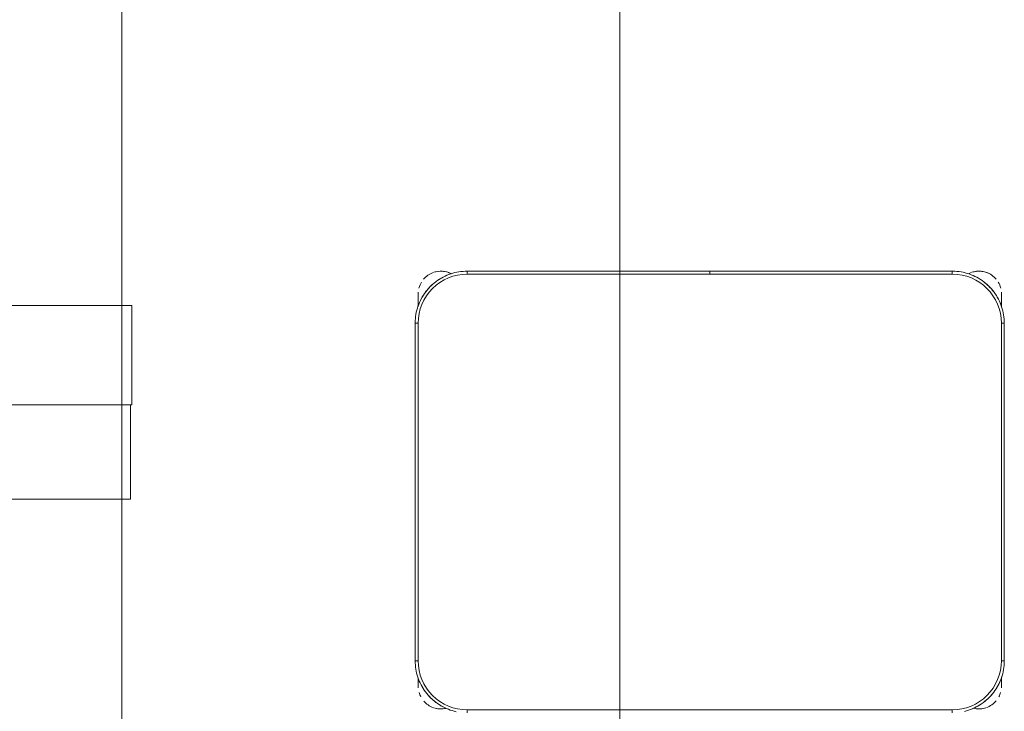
# Model space of a CAD drawing. Header units: metres. Extents: x 1.7 to 42.3, y -72.9 to -47.6.
# Tile 52 of 216: x 5.4 to 6.4, y -64.1 to -63.4. Entities that reach past the tile are written whole.
import ezdxf

# ---------------------------------------------------------------- set-up
doc = ezdxf.new("R2010")
doc.units = ezdxf.units.M
for name, color, linetype, lineweight in [('A-WALL', 7, 'Continuous', 18), ('G-ANNO-SYMB', 7, 'Continuous', 9), ('I-FURN', 7, 'Continuous', 18)]:
    doc.layers.add(name, color=color, linetype=linetype, lineweight=lineweight)

# ---------------------------------------------------------------- blocks, each defined once
blk = doc.blocks.new('Paredes 13 - Paredes 4-6874208-2PAV - FRIGORÍFICA')
at = {"layer": 'A-WALL', "color": 253, "true_color": 0xaaaaaa}
for p, q in [((5.518673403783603, -63.71027211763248), (4.844015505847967, -63.71027211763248)), ((5.518673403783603, -63.81146980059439), (5.518673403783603, -63.71027211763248)), ((4.844015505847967, -63.81146980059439), (5.518673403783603, -63.81146980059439)), ((5.517339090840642, -63.81153076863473), (4.967339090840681, -63.81153076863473)), ((5.517339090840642, -63.90773165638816), (5.517339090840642, -63.81153076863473)), ((4.967339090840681, -63.90773165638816), (5.517339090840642, -63.90773165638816))]:
    blk.add_line(p, q, dxfattribs=at)
blk = doc.blocks.new('Paredes 15 - Paredes 6-6874455-2PAV - FRIGORÍFICA')
at = {"layer": 'A-WALL', "color": 253, "true_color": 0xaaaaaa}
blk.add_line((5.508673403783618, -65.41448203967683), (5.508673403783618, -57.40408142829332), dxfattribs=at)
blk = doc.blocks.new('ConjuntoParaAlunoTamanho6 - CJA06_ConjuntoParaAlunoTamanho6-V14-2PAV - FRIGORÍFICA')
at = {"layer": 'I-FURN', "color": 253, "true_color": 0xaaaaaa}
for p, q in [((-0.2469999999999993, 0.06496651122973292), (-0.2469999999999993, 0.06196651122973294)), ((0.2470000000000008, 0.06496651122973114), (0.2470000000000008, 0.06196651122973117)), ((-0.297125, 0.02878273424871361), (-0.297125, 0.0379715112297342)), ((-0.2971250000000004, 0.03797151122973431), (-0.2971250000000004, 0.02827850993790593)), ((0.2968749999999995, 0.03797151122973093), (0.2968749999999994, 0.02961464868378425)), ((0.2968749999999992, 0.03299232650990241), (0.2968749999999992, 0.03797151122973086)), ((-0.2999999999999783, 0.01196651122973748), (-0.2999999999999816, -0.3320334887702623)), ((-0.2999999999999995, 0.01196651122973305), (-0.2969999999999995, 0.01196651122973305)), ((-0.2999999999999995, 0.01196651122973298), (-0.3000000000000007, -0.3320334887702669)), ((0.3000000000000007, 0.01196651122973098), (0.2970000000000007, 0.01196651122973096)), ((0.3000000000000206, -0.3320334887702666), (0.3000000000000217, 0.01196651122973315)), ((0.2999999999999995, -0.3320334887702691), (0.3000000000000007, 0.01196651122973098)), ((-0.3000000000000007, -0.332033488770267), (-0.2970000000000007, -0.3320334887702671)), ((0.2999999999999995, -0.3320334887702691), (0.2969999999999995, -0.3320334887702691)), ((-0.2971250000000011, -0.3483454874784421), (-0.2971250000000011, -0.353940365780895)), ((-0.2971250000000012, -0.348683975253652), (-0.2971250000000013, -0.3620284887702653)), ((0.2968749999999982, -0.3539403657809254), (0.2968749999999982, -0.3492015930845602)), ((0.2968749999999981, -0.3620284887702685), (0.2968749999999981, -0.3496064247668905)), ((-0.2971250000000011, -0.3570493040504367), (-0.2971250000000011, -0.3620284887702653)), ((0.2968749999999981, -0.3620284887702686), (0.2968749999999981, -0.3570493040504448)), ((-0.247000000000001, -0.3850334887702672), (-0.247000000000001, -0.3820334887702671)), ((-0.2469999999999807, -0.3850334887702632), (-4.999999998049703e-05, -0.3850334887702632)), ((-0.2470000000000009, -0.3850334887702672), (-5.000000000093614e-05, -0.3850334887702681)), ((-5.000000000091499e-05, -0.382033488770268), (-5.000000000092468e-05, -0.3850334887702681)), ((4.999999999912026e-05, -0.3850334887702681), (4.999999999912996e-05, -0.382033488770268)), ((5.000000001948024e-05, -0.3850334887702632), (0.2470000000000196, -0.3850334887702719)), ((4.999999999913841e-05, -0.3850334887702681), (0.2469999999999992, -0.3850334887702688)), ((0.2469999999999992, -0.3850334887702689), (0.2469999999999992, -0.3820334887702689))]:
    blk.add_line(p, q, dxfattribs=at)
at = {"layer": 'I-FURN', "color": 253, "true_color": 0xaaaaaa, "flags": 128}
for points in [[(-0.2595982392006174, 0.06344742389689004), (-0.2616468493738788, 0.06290244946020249), (-0.2636720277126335, 0.06227598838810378), (-0.2656705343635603, 0.0615690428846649), (-0.2676391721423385, 0.06078274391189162), (-0.2695747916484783, 0.05991834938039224), (-0.2714742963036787, 0.05897724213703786), (-0.2733346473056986, 0.05796092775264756), (-0.2751528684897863, 0.05687103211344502), (-0.2769260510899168, 0.05570929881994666), (-0.2786513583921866, 0.05447758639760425), (-0.2803260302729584, 0.05317786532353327), (-0.2819473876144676, 0.05181221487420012), (-0.28351283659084, 0.05038281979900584), (-0.2850198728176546, 0.04889196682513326), (-0.2864660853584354, 0.04734204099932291), (-0.2878491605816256, 0.0457355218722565), (-0.289166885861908, 0.04407497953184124), (-0.2904171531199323, 0.04236307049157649), (-0.2915979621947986, 0.04060253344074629), (-0.2927074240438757, 0.03879618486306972), (-0.2937437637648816, 0.03694691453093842), (-0.2947053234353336, 0.03505768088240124), (-0.2955905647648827, 0.03313150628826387), (-0.296398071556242, 0.03117147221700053), (-0.2971265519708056, 0.02918071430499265), (-0.2977748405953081, 0.02716241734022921), (-0.2983419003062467, 0.02511981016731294), (-0.2988268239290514, 0.02305616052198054), (-0.2992288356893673, 0.02097476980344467), (-0.2995472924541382, 0.01887896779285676), (-0.2997816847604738, 0.01677210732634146), (-0.2999316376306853, 0.01465755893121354), (-0.299996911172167, 0.01253870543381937), (-0.2999999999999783, 0.01196651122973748)], [(0.2469999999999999, 0.0619665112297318), (0.1234999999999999, 0.0619665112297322), (-1.453485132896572e-16, 0.06196651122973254), (-0.1235000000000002, 0.06196651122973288), (-0.2470000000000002, 0.06196651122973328)], [(-0.2469999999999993, 0.06196651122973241), (-0.1234999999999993, 0.0619665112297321), (7.44471151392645e-16, 0.06196651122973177), (0.1235000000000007, 0.06196651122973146), (0.2470000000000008, 0.06196651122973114)], [(0.3000000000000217, 0.01196651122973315), (0.2999576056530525, 0.01408594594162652), (0.2998304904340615, 0.01620199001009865), (0.2996188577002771, 0.01831125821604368), (0.2993230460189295, 0.02041037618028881), (0.2989435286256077, 0.02249598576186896), (0.2984809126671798, 0.02456475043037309), (0.2979359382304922, 0.0266133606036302), (0.2973094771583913, 0.02863853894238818), (0.2966025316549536, 0.03063704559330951), (0.2958162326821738, 0.03260568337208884), (0.2949518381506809, 0.03454130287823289), (0.2940107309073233, 0.03644080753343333), (0.2929944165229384, 0.03830115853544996), (0.2919045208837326, 0.04011937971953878), (0.2907427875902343, 0.04189256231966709), (0.2895110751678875, 0.04361786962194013), (0.2882113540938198, 0.04529254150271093), (0.2868457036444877, 0.04691389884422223), (0.2854163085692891, 0.04847934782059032), (0.2839254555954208, 0.04998638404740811), (0.2823755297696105, 0.05143259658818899), (0.2807690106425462, 0.05281567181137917), (0.2791084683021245, 0.05413339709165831), (0.2773965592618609, 0.05538366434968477), (0.2756360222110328, 0.05656447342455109), (0.2738296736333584, 0.05767393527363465), (0.2719804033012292, 0.0587102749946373), (0.2700911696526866, 0.05967183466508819), (0.2681649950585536, 0.06055707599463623), (0.2662049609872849, 0.06136458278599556), (0.2642142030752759, 0.06209306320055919), (0.2621959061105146, 0.06274135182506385), (0.2601532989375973, 0.06330841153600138), (0.258089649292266, 0.06379333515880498)], [(-0.2971249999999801, 0.0379715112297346), (-0.2971249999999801, 0.03795791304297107), (-0.2971249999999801, 0.03791714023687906), (-0.2971249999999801, 0.0378492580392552), (-0.2971249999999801, 0.03775437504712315), (-0.2971249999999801, 0.03763264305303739), (-0.2971249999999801, 0.03748425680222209), (-0.2971249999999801, 0.03730945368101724), (-0.2971249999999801, 0.03710851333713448), (-0.2971249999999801, 0.03688175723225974), (-0.2971249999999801, 0.0366295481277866), (-0.2971249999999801, 0.03635228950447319), (-0.2971249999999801, 0.03605042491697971), (-0.2971249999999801, 0.03572443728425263), (-0.2971249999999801, 0.03537484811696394), (-0.2971249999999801, 0.03500221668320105), (-0.2971249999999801, 0.03460713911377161), (-0.2971249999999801, 0.03419024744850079), (-0.2971249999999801, 0.03375220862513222), (-0.2971249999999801, 0.03329372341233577), (-0.2971249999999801, 0.03281552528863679), (-0.2971249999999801, 0.03231837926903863), (-0.2971249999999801, 0.03180308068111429), (-0.2971249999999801, 0.03127045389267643), (-0.2971249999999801, 0.03072135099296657), (-0.2971249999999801, 0.03015665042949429), (-0.2971249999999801, 0.02957725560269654), (-0.2971249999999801, 0.02898409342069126)], [(0.2968750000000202, 0.03000167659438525), (0.2968750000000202, 0.03057043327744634), (0.2968750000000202, 0.03112383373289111), (0.2968750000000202, 0.03166099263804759), (0.2968750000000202, 0.03218105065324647), (0.2968750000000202, 0.03268317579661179), (0.2968750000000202, 0.0331665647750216), (0.2968750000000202, 0.03363044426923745), (0.2968750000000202, 0.03407407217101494), (0.2968750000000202, 0.03449673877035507), (0.2968750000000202, 0.03489776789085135), (0.2968750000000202, 0.03527651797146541), (0.2968750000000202, 0.03563238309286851), (0.2968750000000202, 0.03596479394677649), (0.2968750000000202, 0.03627321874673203), (0.2968750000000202, 0.03655716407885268), (0.2968750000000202, 0.03681617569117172), (0.2968750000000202, 0.03704983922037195), (0.2968750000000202, 0.03725778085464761), (0.2968750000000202, 0.03743966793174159), (0.2968750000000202, 0.03759520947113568), (0.2968750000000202, 0.03772415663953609), (0.2968750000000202, 0.0378263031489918), (0.2968750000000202, 0.03790148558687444), (0.2968750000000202, 0.03794958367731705), (0.2968750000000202, 0.03797052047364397)], [(-0.2970000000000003, 0.01196651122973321), (-0.2970000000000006, -0.0740334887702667), (-0.2970000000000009, -0.1600334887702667), (-0.297000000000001, -0.2460334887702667), (-0.2970000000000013, -0.3320334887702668)], [(-0.2970000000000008, -0.3320334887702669), (-0.2970000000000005, -0.2460334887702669), (-0.2970000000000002, -0.1600334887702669), (-0.2969999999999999, -0.07403348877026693), (-0.2969999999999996, 0.01196651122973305)], [(0.2969999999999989, -0.3320334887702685), (0.2969999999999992, -0.2460334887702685), (0.2969999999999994, -0.1600334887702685), (0.2969999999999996, -0.07403348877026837), (0.2969999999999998, 0.01196651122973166)], [(0.2970000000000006, 0.01196651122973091), (0.2970000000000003, -0.07403348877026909), (0.297, -0.1600334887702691), (0.2969999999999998, -0.2460334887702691), (0.2969999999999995, -0.3320334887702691)], [(-0.2999999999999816, -0.3320334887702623), (-0.2999576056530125, -0.3341529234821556), (-0.2998304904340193, -0.3362689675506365), (-0.299618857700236, -0.3383782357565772), (-0.2993230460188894, -0.3404773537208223), (-0.2989435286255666, -0.3425629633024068), (-0.2984809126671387, -0.3446317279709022), (-0.2979359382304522, -0.3466803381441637), (-0.2973094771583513, -0.3487055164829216), (-0.2966025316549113, -0.3507040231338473), (-0.2958162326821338, -0.3526726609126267), (-0.2949518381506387, -0.354608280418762), (-0.2940107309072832, -0.3565077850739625), (-0.2929944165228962, -0.3583681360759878), (-0.2919045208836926, -0.3601863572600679), (-0.2907427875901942, -0.3619595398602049), (-0.2895110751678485, -0.3636848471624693), (-0.2882113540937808, -0.3653595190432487), (-0.2868457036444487, -0.3669808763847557), (-0.2854163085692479, -0.3685463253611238), (-0.2839254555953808, -0.3700533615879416), (-0.2823755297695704, -0.3714995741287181), (-0.2807690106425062, -0.3728826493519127), (-0.2791084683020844, -0.3742003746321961), (-0.2773965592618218, -0.3754506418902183), (-0.2756360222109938, -0.3766314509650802), (-0.2738296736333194, -0.3777409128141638), (-0.2719804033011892, -0.3787772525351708), (-0.2700911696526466, -0.3797388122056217), (-0.2681649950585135, -0.380624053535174), (-0.2662049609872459, -0.381431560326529), (-0.2642142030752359, -0.3821600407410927), (-0.2621959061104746, -0.382808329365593), (-0.2601532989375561, -0.3833753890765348), (-0.258089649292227, -0.3838603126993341), (-0.2560082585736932, -0.3842623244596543), (-0.2539124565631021, -0.3845807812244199), (-0.2518055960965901, -0.3848151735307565), (-0.2496910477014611, -0.3849651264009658), (-0.2475721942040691, -0.3850303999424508), (-0.2469999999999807, -0.3850334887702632)], [(0.2470000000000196, -0.3850334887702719), (0.2491194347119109, -0.3849910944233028), (0.2512354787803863, -0.3848639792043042), (0.2533447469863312, -0.3846523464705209), (0.2554438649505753, -0.3843565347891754), (0.2575294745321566, -0.3839770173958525), (0.2595982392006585, -0.3835144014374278), (0.2616468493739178, -0.3829694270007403), (0.2636720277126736, -0.3823429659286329), (0.2656705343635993, -0.3816360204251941), (0.2676391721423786, -0.3808497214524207), (0.2695747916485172, -0.3799853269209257), (0.2714742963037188, -0.379044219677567), (0.2733346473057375, -0.3780279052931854), (0.2751528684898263, -0.3769380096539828), (0.2769260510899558, -0.3757762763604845), (0.2786513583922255, -0.3745445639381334), (0.2803260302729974, -0.3732448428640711), (0.2819473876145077, -0.3718791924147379), (0.2835128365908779, -0.370449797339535), (0.2850198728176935, -0.3689589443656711), (0.2864660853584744, -0.3674090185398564), (0.2878491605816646, -0.3658024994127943), (0.289166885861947, -0.3641419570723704), (0.2904171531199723, -0.36243004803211), (0.2915979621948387, -0.3606695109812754), (0.2927074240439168, -0.3588631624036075), (0.2937437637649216, -0.3570138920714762), (0.2947053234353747, -0.3551246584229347), (0.2955905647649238, -0.3531984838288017), (0.2963980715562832, -0.3512384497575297), (0.2971265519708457, -0.3492476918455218), (0.2977748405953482, -0.3472293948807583), (0.298341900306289, -0.3451867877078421), (0.2988268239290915, -0.343123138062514), (0.2992288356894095, -0.3410417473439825), (0.2995472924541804, -0.3389459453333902), (0.2997816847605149, -0.3368390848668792), (0.2999316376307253, -0.334724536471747), (0.2999969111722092, -0.3326056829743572), (0.3000000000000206, -0.3320334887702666)], [(-0.2971249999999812, -0.3490694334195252), (-0.2971249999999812, -0.3497265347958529), (-0.2971249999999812, -0.3503761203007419), (-0.2971249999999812, -0.351017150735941), (-0.2971249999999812, -0.351648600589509), (-0.2971249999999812, -0.3522694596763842), (-0.2971249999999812, -0.3528787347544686), (-0.2971249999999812, -0.3534754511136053), (-0.2971249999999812, -0.3540586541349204), (-0.2971249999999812, -0.3546274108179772), (-0.2971249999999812, -0.3551808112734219), (-0.2971249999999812, -0.3557179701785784), (-0.2971249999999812, -0.3562380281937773), (-0.2971249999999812, -0.3567401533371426), (-0.2971249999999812, -0.3572235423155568), (-0.2971249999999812, -0.3576874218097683), (-0.2971249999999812, -0.3581310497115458), (-0.2971249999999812, -0.3585537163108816), (-0.2971249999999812, -0.3589547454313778), (-0.2971249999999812, -0.3593334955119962), (-0.2971249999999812, -0.3596893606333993), (-0.2971249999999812, -0.3600217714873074), (-0.2971249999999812, -0.3603301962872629), (-0.2971249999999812, -0.3606141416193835), (-0.2971249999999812, -0.3608731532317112), (-0.2971249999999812, -0.3611068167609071), (-0.2971249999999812, -0.3613147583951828), (-0.2971249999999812, -0.3614966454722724), (-0.2971249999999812, -0.3616521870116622), (-0.2971249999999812, -0.3617811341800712), (-0.2971249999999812, -0.3618832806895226), (-0.2971249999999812, -0.3619584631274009), (-0.2971249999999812, -0.3620065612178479), (-0.2971249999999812, -0.3620274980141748)], [(0.2968750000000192, -0.3620284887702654), (0.2968750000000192, -0.3620148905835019), (0.2968750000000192, -0.3619741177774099), (0.2968750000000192, -0.361906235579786), (0.2968750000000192, -0.361811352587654), (0.2968750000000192, -0.3616896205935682), (0.2968750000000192, -0.3615412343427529), (0.2968750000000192, -0.3613664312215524), (0.2968750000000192, -0.3611654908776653), (0.2968750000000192, -0.3609387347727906), (0.2968750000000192, -0.3606865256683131), (0.2968750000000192, -0.360409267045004), (0.2968750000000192, -0.3601074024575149), (0.2968750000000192, -0.3597814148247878), (0.2968750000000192, -0.3594318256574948), (0.2968750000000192, -0.3590591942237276), (0.2968750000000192, -0.3586641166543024), (0.2968750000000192, -0.3582472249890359), (0.2968750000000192, -0.3578091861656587), (0.2968750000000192, -0.3573507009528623), (0.2968750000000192, -0.3568725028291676), (0.2968750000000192, -0.3563753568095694), (0.2968750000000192, -0.3558600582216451), (0.2968750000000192, -0.3553274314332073), (0.2968750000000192, -0.3547783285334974), (0.2968750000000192, -0.3542136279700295), (0.2968750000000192, -0.3536342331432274), (0.2968750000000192, -0.3530410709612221), (0.2968750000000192, -0.3524350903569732), (0.2968750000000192, -0.3518172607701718), (0.2968750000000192, -0.3511885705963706), (0.2968750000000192, -0.3505500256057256), (0.2968750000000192, -0.3499026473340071)], [(-0.2470000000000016, -0.3820334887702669), (-0.1235000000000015, -0.3820334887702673), (-1.410754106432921e-15, -0.3820334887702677), (0.1234999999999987, -0.382033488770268), (0.2469999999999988, -0.3820334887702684)], [(-5.000000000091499e-05, -0.382033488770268), (-0.06178750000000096, -0.3820334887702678), (-0.123525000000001, -0.3820334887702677), (-0.185262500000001, -0.3820334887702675), (-0.247000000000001, -0.3820334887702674)], [(0.2469999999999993, -0.3820334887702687), (0.1852624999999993, -0.3820334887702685), (0.1235249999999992, -0.3820334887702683), (0.06178749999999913, -0.3820334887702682), (4.999999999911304e-05, -0.382033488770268)]]:
    blk.add_lwpolyline(points, dxfattribs=at)
at = {"layer": 'I-FURN', "color": 253, "true_color": 0xaaaaaa}
for centre, radius, start, end in [((-0.2470000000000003, 0.01196651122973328), 0.05000000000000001, 89.99999999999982, 179.9999999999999), ((-0.2469999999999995, 0.01196651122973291), 0.05, 90.00000000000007, 180.0000000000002), ((-0.274125, 0.03797151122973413), 0.02300000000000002, 76.78757610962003, 107.9999999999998), ((-0.274125, 0.03797151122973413), 0.02300000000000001, 76.40433790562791, 104.4669156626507), ((-0.2469999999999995, 0.01196651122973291), 0.05300000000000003, 112.4999999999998, 122.6999338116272), ((0.2469999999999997, 0.01196651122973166), 0.05000000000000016, 359.9999999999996, 89.9999999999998), ((0.2470000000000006, 0.01196651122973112), 0.05000000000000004, 1.399444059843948e-13, 90.00000000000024), ((0.2470000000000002, 0.01196651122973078), 0.05300000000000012, 57.30006590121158, 67.50000000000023), ((0.2470000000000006, 0.01196651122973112), 0.05300000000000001, 57.30006590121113, 67.49999999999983), ((0.2738749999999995, 0.03797151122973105), 0.02300000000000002, 75.53308433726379, 103.1031885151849), ((0.2738749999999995, 0.03797151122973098), 0.02299999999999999, 71.99999999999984, 102.5792801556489), ((-0.274125, 0.03797151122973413), 0.023, 109.9274386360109, 140.0230900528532), ((-0.2469999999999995, 0.01196651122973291), 0.05300000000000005, 127.1606960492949, 143.1496439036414), ((0.2470000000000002, 0.01196651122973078), 0.05300000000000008, 37.16069583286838, 53.14964399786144), ((0.2470000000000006, 0.01196651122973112), 0.05299999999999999, 37.16069583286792, 53.14964399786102), ((0.2738749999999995, 0.03797151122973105), 0.02299999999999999, 41.01943934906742, 70.30682625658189), ((-0.274125, 0.03797151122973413), 0.023, 152.3979338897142, 164.3449802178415), ((-0.2469999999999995, 0.01196651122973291), 0.05300000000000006, 147.3000658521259, 157.4999999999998), ((0.2470000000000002, 0.01196651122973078), 0.05300000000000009, 22.50000000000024, 32.69993391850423), ((0.2470000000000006, 0.01196651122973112), 0.053, 22.49999999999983, 32.6999339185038), ((0.2738749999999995, 0.03797151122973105), 0.02299999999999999, 15.73052841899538, 28.0506029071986), ((-0.274125, 0.03797151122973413), 0.02300000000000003, 176.5668970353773, 179.9999999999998), ((0.2738749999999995, 0.03797151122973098), 0.02300000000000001, 359.9999999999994, 4.009148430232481), ((-0.2470000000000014, -0.3320334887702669), 0.04999999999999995, 179.9999999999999, 269.9999999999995), ((-0.2470000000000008, -0.3320334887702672), 0.04999999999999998, 180.0000000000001, 270.0000000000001), ((0.2469999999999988, -0.3320334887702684), 0.05000000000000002, 269.9999999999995, 359.9999999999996), ((0.2469999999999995, -0.3320334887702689), 0.04999999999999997, 269.9999999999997, 2.289999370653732e-13), ((-0.2470000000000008, -0.3320334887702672), 0.05299999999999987, 202.4999999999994, 212.6999341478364), ((0.2469999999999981, -0.3320334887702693), 0.05299999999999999, 327.3000660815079, 337.4999999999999), ((0.2469999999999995, -0.3320334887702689), 0.05299999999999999, 327.3000660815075, 337.4999999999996), ((-0.2741250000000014, -0.3620284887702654), 0.02300000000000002, 179.9999999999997, 184.4122407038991), ((-0.2741250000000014, -0.3620284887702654), 0.02300000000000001, 194.4631325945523, 211.2974831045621), ((-0.2470000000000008, -0.3320334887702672), 0.05299999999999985, 217.160695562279, 233.1496434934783), ((0.2469999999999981, -0.3320334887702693), 0.05299999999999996, 307.1606955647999, 323.1496437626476), ((0.2469999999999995, -0.3320334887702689), 0.05300000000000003, 307.1606955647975, 323.1496437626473), ((0.273874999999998, -0.3620284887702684), 0.02299999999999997, 328.7027881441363, 345.5367852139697), ((0.273874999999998, -0.3620284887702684), 0.02299999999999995, 355.5878378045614, 359.9999999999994), ((-0.2741250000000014, -0.3620284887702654), 0.02299999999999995, 220.158454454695, 250.9892067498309), ((-0.2470000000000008, -0.3320334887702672), 0.05299999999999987, 237.3000661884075, 247.4999999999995), ((0.2469999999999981, -0.3320334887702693), 0.05299999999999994, 292.4999999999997, 302.6999340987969), ((0.2469999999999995, -0.3320334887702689), 0.05300000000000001, 292.4999999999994, 302.6999340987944), ((0.273874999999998, -0.3620284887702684), 0.023, 289.6471623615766, 320.1064537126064), ((-0.2741250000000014, -0.3620284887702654), 0.02300000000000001, 241.298957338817, 287.9999999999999), ((-0.2741250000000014, -0.3620284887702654), 0.02300000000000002, 255.5330843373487, 284.4669156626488), ((-0.2741250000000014, -0.3620284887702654), 0.02299999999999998, 289.647162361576, 297.8592504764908), ((0.273874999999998, -0.3620284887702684), 0.02299999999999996, 242.3700126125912, 250.9892067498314), ((0.273874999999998, -0.3620284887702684), 0.02300000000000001, 243.5377194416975, 287.9999999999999), ((0.273874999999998, -0.3620284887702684), 0.02299999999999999, 255.5330843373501, 284.4669156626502)]:
    blk.add_arc(centre, radius, start, end, dxfattribs=at)
blk = doc.blocks.new('4 GRE - ESCOLA DE CINEMA E AUDIOVISUAL CINE REX R07_rvt-1-2PAV - FRIGORÍFICA')
at = {"layer": 'A-WALL', "color": 253, "lineweight": 18, "true_color": 0xaaaaaa}
for name in ['Paredes 15 - Paredes 6-6874455-2PAV - FRIGORÍFICA', 'Paredes 13 - Paredes 4-6874208-2PAV - FRIGORÍFICA']:
    blk.add_blockref(name, (1.514361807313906e-07, 2.182847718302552e-05), dxfattribs=at)
at = {"layer": 'I-FURN', "color": 253, "lineweight": 18, "true_color": 0xaaaaaa, "rotation": 180}
blk.add_blockref('ConjuntoParaAlunoTamanho6 - CJA06_ConjuntoParaAlunoTamanho6-V14-2PAV - FRIGORÍFICA', (6.107281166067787, -64.0604459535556), dxfattribs=at)

msp = doc.modelspace()

# ---------------------------------------------------------------- linework, layer by layer
at = {"layer": 'G-ANNO-SYMB'}
msp.add_line((6.015771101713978, -50.45606500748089), (6.01577110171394, -72.71601354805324), dxfattribs=at)

# ---------------------------------------------------------------- block references
at = {"lineweight": 5}
msp.add_blockref('4 GRE - ESCOLA DE CINEMA E AUDIOVISUAL CINE REX R07_rvt-1-2PAV - FRIGORÍFICA', (0, 0), dxfattribs=at)

doc.saveas('drawing.dxf')
